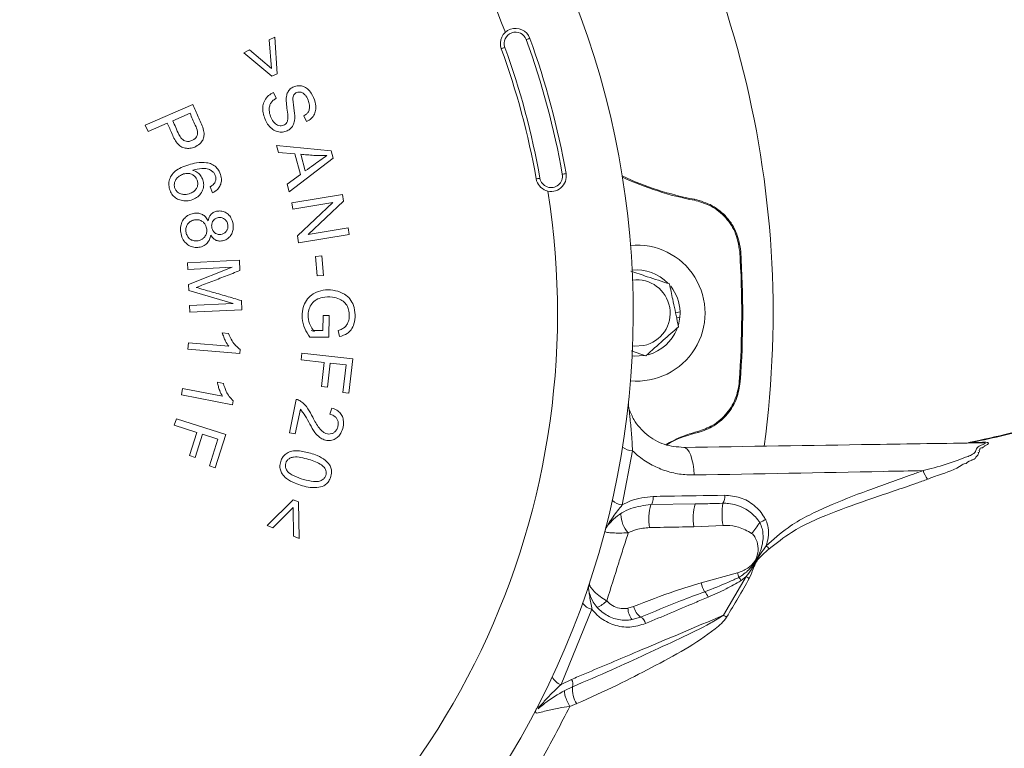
# Model space of a CAD drawing. Header units: millimetres. Extents: x -4829 to 407013, y -34854 to 354532.
# Tile 51 of 75: x 25025 to 25155, y -21383 to -21287. Entities that reach past the tile are written whole.
import ezdxf

# ---------------------------------------------------------------- set-up
doc = ezdxf.new("R2010")
doc.units = ezdxf.units.MM
doc.header["$LTSCALE"] = 15

# ---------------------------------------------------------------- blocks, each defined once
blk = doc.blocks.new('A$Cf38c0126')
at = {"linetype": 'Continuous', "lineweight": 5}
for p, q in [((18604.81, -14993.95), (18604.07, -14994.33)), ((18604.07, -14994.33), (18604.36, -14998.12)), ((18605.14, -14998.79), (18604.81, -14993.95)), ((18601.47, -14995.64), (18600.73, -14996.02)), ((18604.36, -14998.12), (18601.47, -14995.64)), ((18600.73, -14996.02), (18604.44, -14999.14)), ((18604.44, -14999.14), (18605.14, -14998.79)), ((18605.01, -15002.04), (18604.63, -15001.29)), ((18594.02, -15002.87), (18587.73, -15005.6)), ((18591.38, -15005), (18593.64, -15004.02)), ((18608.63, -15004.35), (18609, -15005.12)), ((18587.73, -15005.6), (18588.09, -15006.43)), ((18588.09, -15006.43), (18590.64, -15005.32)), ((18605.04, -15008.29), (18605.29, -15009.2)), ((18612.24, -15008.98), (18605.04, -15008.29)), ((18605.29, -15009.2), (18607.45, -15009.35)), ((18606.72, -15014.37), (18612.5, -15009.93)), ((18607.45, -15009.35), (18608.21, -15012.1)), ((18608.84, -15011.63), (18608.23, -15009.42)), ((18612.5, -15009.93), (18612.24, -15008.98)), ((18608.21, -15012.1), (18606.44, -15013.39)), ((18596.3, -15013.72), (18596.6, -15014.5)), ((18606.44, -15013.39), (18606.72, -15014.37)), ((18613.74, -15014.72), (18607.07, -15015.83)), ((18613.89, -15015.62), (18613.74, -15014.72)), ((18607.07, -15015.83), (18607.21, -15016.67)), ((18607.21, -15016.67), (18612.45, -15015.8)), ((18612.45, -15015.8), (18607.79, -15020.2)), ((18609.23, -15020.02), (18613.89, -15015.62)), ((18614.47, -15019.15), (18609.23, -15020.02)), ((18614.61, -15020), (18614.47, -15019.15)), ((18607.79, -15020.2), (18607.94, -15021.11)), ((18607.94, -15021.11), (18614.61, -15020)), ((18611.03, -15022.84), (18610.19, -15022.91)), ((18610.19, -15022.91), (18610.39, -15025.47)), ((18611.23, -15025.41), (18611.03, -15022.84)), ((18600.15, -15023.42), (18593.3, -15023.75)), ((18593.3, -15023.75), (18593.34, -15024.62)), ((18593.34, -15024.62), (18599.18, -15024.34)), ((18599.18, -15024.34), (18593.44, -15026.6)), ((18600.21, -15024.77), (18600.15, -15023.42)), ((18610.39, -15025.47), (18611.23, -15025.41)), ((18593.44, -15026.6), (18593.48, -15027.39)), ((18593.48, -15027.39), (18599.31, -15029.13)), ((18599.31, -15029.13), (18593.58, -15029.41)), ((18593.58, -15029.41), (18593.62, -15030.28)), ((18600.46, -15029.95), (18600.41, -15028.74)), ((18593.62, -15030.28), (18600.46, -15029.95)), ((18611.18, -15030.71), (18611.16, -15032.69)), ((18611.97, -15030.72), (18611.18, -15030.71)), ((18611.95, -15033.59), (18611.97, -15030.72)), ((18658.27, -15030.22), (18657.67, -15030.34)), ((18658.24, -15030.94), (18657.81, -15031.03)), ((18658.04, -15031.97), (18658.24, -15030.94)), ((18598.7, -15033.07), (18597.89, -15033.01)), ((18609.63, -15032.69), (18610.05, -15032.81)), ((18611.16, -15032.69), (18609.9, -15032.68)), ((18613.16, -15032.68), (18613.37, -15033.5)), ((18593.42, -15034.32), (18593.35, -15035.16)), ((18598.76, -15034.77), (18593.42, -15034.32)), ((18609.44, -15033.57), (18611.95, -15033.59)), ((18593.35, -15035.16), (18600.2, -15035.74)), ((18600.2, -15035.74), (18600.24, -15035.2)), ((18608.38, -15035.68), (18608.28, -15036.56)), ((18615.09, -15036.45), (18608.38, -15035.68)), ((18651.82, -15035.39), (18653.76, -15036.03)), ((18608.28, -15036.56), (18611.34, -15036.91)), ((18611.34, -15036.91), (18610.98, -15040.07)), ((18611.76, -15040.16), (18612.12, -15037)), ((18612.12, -15037), (18614.21, -15037.24)), ((18614.21, -15037.24), (18613.79, -15040.89)), ((18614.58, -15040.98), (18615.09, -15036.45)), ((18598.03, -15039.67), (18597.24, -15039.52)), ((18666.08, -15039.45), (18666.21, -15039.45)), ((18592.65, -15040.34), (18592.49, -15041.16)), ((18592.49, -15041.16), (18599.23, -15042.49)), ((18597.9, -15041.37), (18592.65, -15040.34)), ((18610.98, -15040.07), (18611.76, -15040.16)), ((18613.79, -15040.89), (18614.58, -15040.98)), ((18599.23, -15042.49), (18599.34, -15041.96)), ((18607.65, -15041.78), (18606.74, -15046.18)), ((18607.51, -15046.34), (18608.19, -15043.08)), ((18612.34, -15042.92), (18612.08, -15043.74)), ((18591.83, -15044.33), (18591.56, -15045.19)), ((18591.56, -15045.19), (18594.53, -15046.14)), ((18598.36, -15046.42), (18591.83, -15044.33)), ((18594.53, -15046.14), (18593.55, -15049.21)), ((18594.31, -15049.45), (18595.3, -15046.39)), ((18595.3, -15046.39), (18597.32, -15047.04)), ((18596.95, -15050.82), (18598.36, -15046.42)), ((18606.74, -15046.18), (18607.51, -15046.34)), ((18660.61, -15046.04), (18660.23, -15046.13)), ((18660.27, -15046.26), (18660.23, -15046.13)), ((18660.27, -15046.26), (18660.64, -15046.16)), ((18597.32, -15047.04), (18596.19, -15050.57)), ((18696.8, -15047.47), (18698.16, -15047.44)), ((18651.99, -15048.56), (18650.64, -15055.71)), ((18593.55, -15049.21), (18594.31, -15049.45)), ((18596.19, -15050.57), (18596.95, -15050.82)), ((18607.24, -15055.02), (18603.8, -15058.44)), ((18607.96, -15055.31), (18607.24, -15055.02)), ((18608.04, -15060.15), (18607.96, -15055.31)), ((18660.25, -15055.58), (18654.4, -15055.67)), ((18604.57, -15058.75), (18607.24, -15056.04)), ((18607.24, -15056.04), (18607.28, -15059.84)), ((18603.8, -15058.44), (18604.57, -15058.75)), ((18663.95, -15058.42), (18660.09, -15058.59)), ((18607.28, -15059.84), (18608.04, -15060.15)), ((18661.04, -15065.99), (18665.83, -15064.67)), ((18664, -15070.27), (18666.99, -15065.18)), ((18666.99, -15065.18), (18666.31, -15065.7)), ((18646.65, -15069.49), (18642.57, -15079.41)), ((18651.38, -15069.35), (18652.14, -15069.14)), ((18653.06, -15070.53), (18651.95, -15070.85)), ((18642.57, -15079.41), (18643.97, -15078.74)), ((18643.08, -15080.19), (18644.06, -15079.73)), ((18644.63, -15081.94), (18643.73, -15082.34))]:
    blk.add_line(p, q, dxfattribs=at)
at = {"linetype": 'Continuous', "lineweight": 5, "flags": 128}
for points in [[(18638.44, -14994.13), (18638.44, -14994.13), (18638.41, -14994.14), (18638.37, -14994.16), (18638.31, -14994.18), (18638.24, -14994.2), (18638.15, -14994.23), (18638.07, -14994.27), (18637.98, -14994.3)], [(18634.69, -14995.49), (18634.7, -14995.49), (18634.73, -14995.48), (18634.77, -14995.47), (18634.83, -14995.44), (18634.9, -14995.42), (18634.98, -14995.39), (18635.07, -14995.36), (18635.16, -14995.32)], [(18639.79, -15012.59), (18639.69, -15012.61), (18639.6, -15012.62), (18639.51, -15012.64), (18639.44, -15012.65), (18639.38, -15012.66), (18639.33, -15012.67), (18639.3, -15012.67), (18639.3, -15012.68)], [(18653.48, -15034.68), (18652.23, -15034.76), (18652, -15034.73)], [(18651.94, -15036.04), (18652.21, -15036.07), (18653.54, -15036)], [(18660.61, -15046.04), (18660.62, -15046.07), (18660.62, -15046.09), (18660.63, -15046.12), (18660.63, -15046.13), (18660.64, -15046.15), (18660.64, -15046.16), (18660.64, -15046.16), (18660.64, -15046.16)], [(18698.95, -15047.62), (18698.95, -15047.62), (18698.83, -15047.73), (18698.46, -15047.93), (18698.46, -15047.93)], [(18658.75, -15048.12), (18658.99, -15048.19), (18659.24, -15048.39), (18659.46, -15048.72), (18659.67, -15049.16), (18659.84, -15049.71), (18659.98, -15050.34), (18660.08, -15051.03), (18660.13, -15051.76)], [(18654.72, -15054.59), (18654.72, -15054.8), (18654.71, -15055), (18654.68, -15055.18), (18654.64, -15055.35), (18654.59, -15055.49), (18654.53, -15055.59), (18654.47, -15055.65), (18654.4, -15055.67)]]:
    blk.add_lwpolyline(points, dxfattribs=at)
at = {"linetype": 'Continuous', "lineweight": 5}
for centre, radius, start, end in [((18538.8, -15030.39), 131.74, 352.331, 37.0304), ((18538.8, -15030.39), 113.28, 304.0998, 31.3931), ((18538.8, -15030.39), 103.3, 21.0211, 33.0808), ((18636.57, -14994.81), 2, 19.9965, 199.9965), ((18636.57, -14994.81), 1.5, 19.9965, 199.9965), ((18538.8, -15030.39), 105.54, 9.9965, 19.9965), ((18538.8, -15030.39), 106.04, 9.9965, 19.9965), ((18538.8, -15030.39), 102.04, 9.9965, 19.9965), ((18538.8, -15030.39), 102.54, 9.9965, 19.9965), ((18641.26, -15012.33), 2, 189.9965, 9.9965), ((18641.26, -15012.33), 1.5, 189.9965, 9.9965), ((18594.44, -14736.63), 279.64, 279.9443, 280.0465), ((18667.56, -14976.12), 39.94, 244.9149, 259.3648), ((18667.56, -14976.12), 40.07, 245.0448, 259.3648), ((18538.8, -15030.39), 103.3, 297.7749, 8.9719), ((18701.71, -15023.24), 42.26, 169.271, 169.452), ((18652.58, -15030.39), 8.98, 264.554, 95.446), ((18538.8, -15030.39), 127.6, 355.9303, 3.6534), ((18664.08, -14988.63), 33.69, 273.5129, 273.74), ((18538.8, -15030.39), 127.73, 355.9303, 3.6534), ((18652.58, -15030.39), 5.69, 44.1865, 96.461), ((18652.58, -15030.39), 4.38, 281.8388, 97.6399), ((18652.58, -15030.39), 5.69, 1.7347, 38.3768), ((18652.58, -15030.39), 5.69, 354.4117, 1.7347), ((18652.58, -15030.39), 5.69, 285.1823, 338.5484), ((18653.45, -15042.44), 2, 173.9999, 199.1822), ((18697.86, -15046.92), 0.592, 271.4078, 299.9536), ((18652.1, -15046.23), 2.34, 232.7329, 267.266), ((18694.86, -15049.58), 4.81, 199.3627, 214.6826), ((18650.85, -15053.58), 2.15, 225.6631, 264.2571), ((18667.23, -15057.45), 7.23, 165.0106, 189.0543), ((18671.89, -15056.9), 8.09, 169.9813, 190.8887), ((18662.62, -15054.66), 1.55, 327.5878, 8.1343), ((18661.27, -15057.55), 7.12, 164.704, 189.272), ((18654.16, -15056.9), 3.7, 181.0861, 222.5588), ((18660.52, -15052.99), 9.67, 317.946, 328.6071), ((18663.14, -15046.17), 13.13, 295.4407, 299.1826), ((18650.31, -15059.64), 2, 140.1193, 165.3016), ((18674.41, -15056.4), 6.71, 224.515, 229.4172), ((18675.39, -15062.06), 9.91, 195.2997, 198.9672), ((18663.82, -15067.15), 2.89, 30.222, 40.458), ((18671.22, -15058.33), 8.05, 238.3724, 241.7271), ((18648.2, -15066.74), 2, 161.6184, 195.5849), ((18667.53, -15064.08), 6.77, 196.4047, 207.2031), ((18659.94, -15068.64), 2.16, 20.5435, 43.0538), ((18646.16, -15066.06), 3.37, 290.1834, 316.5076), ((18647.05, -15067.59), 1.95, 213.0513, 258.0505), ((18653.98, -15069.22), 2.6, 182.9695, 218.8624), ((18654.92, -15068.29), 2.91, 196.9061, 230.2026), ((18652.51, -15071.65), 1.25, 13.2334, 64.0641), ((18668.34, -15063.66), 7.91, 236.6906, 240.1208), ((18643.11, -15077.62), 1.88, 204.6109, 253.2349), ((18642.98, -15079.34), 1.15, 340.2117, 31.1577), ((18647.78, -15079.97), 3.72, 176.2987, 212.1364)]:
    blk.add_arc(centre, radius, start, end, dxfattribs=at)
for points, knots in [([(18847.27, -14937.34), (18846.14, -14939.55), (18843.75, -14944.19), (18839.85, -14950.84), (18835.75, -14957.11), (18831.8, -14962.61), (18828.37, -14967.04), (18825.57, -14970.49), (18823.42, -14973.03), (18821.62, -14975.1), (18819.92, -14977.01), (18817.68, -14979.46), (18814.57, -14982.76), (18810.62, -14986.74), (18806.35, -14990.82), (18802, -14994.74), (18797.63, -14998.49), (18793.22, -15002.07), (18788.78, -15005.51), (18781.88, -15010.61), (18772.28, -15017.13), (18759.58, -15024.65), (18748.15, -15030.41), (18738.18, -15034.76), (18730.14, -15037.89), (18723.79, -15040.08), (18719.18, -15041.55), (18715.9, -15042.55), (18711.97, -15043.68), (18707.19, -15044.96), (18701.88, -15046.27), (18698.15, -15047.09), (18696.32, -15047.49)], [0, 0, 0, 0, 0.037971, 0.079748, 0.11802, 0.152767, 0.183646, 0.204147, 0.221229, 0.234926, 0.246528, 0.260777, 0.286257, 0.316966, 0.34799, 0.378537, 0.408644, 0.438342, 0.467714, 0.496792, 0.572887, 0.649181, 0.72708, 0.772255, 0.818426, 0.861352, 0.876938, 0.893629, 0.914811, 0.940535, 0.970776, 1, 1, 1, 1]), ([(18847.87, -14937.25), (18845.8, -14941.07), (18841.67, -14948.68), (18834.51, -14959.45), (18826.7, -14969.55), (18818.44, -14978.97), (18808.96, -14988.66), (18798.1, -14998.38), (18785.72, -15008), (18772.97, -15016.77), (18759.88, -15024.58), (18746.54, -15031.35), (18732.98, -15037.06), (18719.26, -15041.78), (18707.17, -15045.14), (18699.65, -15046.83), (18696.8, -15047.47)], [0, 0, 0, 0, 0.066245, 0.132156, 0.197542, 0.261997, 0.325183, 0.408525, 0.490546, 0.571347, 0.650723, 0.728523, 0.804837, 0.880045, 0.954489, 1, 1, 1, 1]), ([(18609, -15005.12), (18609.22, -15005), (18609.66, -15004.76), (18610.08, -15004.16), (18610.26, -15003.4), (18610.15, -15002.44), (18609.77, -15001.5), (18609.2, -15000.81), (18608.63, -15000.46), (18608.04, -15000.35), (18607.46, -15000.43), (18606.93, -15000.69), (18606.56, -15001.11), (18606.33, -15001.71), (18606.31, -15002.46), (18606.42, -15003.39), (18606.54, -15004.18), (18606.54, -15004.83), (18606.44, -15005.21), (18606.22, -15005.47), (18605.96, -15005.62), (18605.66, -15005.69), (18605.33, -15005.66), (18604.96, -15005.49), (18604.56, -15005.09), (18604.21, -15004.44), (18604.05, -15003.7), (18604.1, -15003.06), (18604.29, -15002.61), (18604.61, -15002.28), (18604.88, -15002.12), (18605.01, -15002.04)], [0, 0, 0, 0, 0.042258, 0.08309, 0.118818, 0.17064, 0.243049, 0.286128, 0.319229, 0.352426, 0.385204, 0.417171, 0.44914, 0.47729, 0.522548, 0.574313, 0.633847, 0.657907, 0.682235, 0.698279, 0.714328, 0.731146, 0.749446, 0.769377, 0.79875, 0.843404, 0.891718, 0.924169, 0.948966, 0.973741, 1, 1, 1, 1]), ([(18604.63, -15001.29), (18604.41, -15001.4), (18603.94, -15001.65), (18603.45, -15002.28), (18603.19, -15003.08), (18603.28, -15004.18), (18603.67, -15005.25), (18604.35, -15006.05), (18604.99, -15006.43), (18605.66, -15006.55), (18606.31, -15006.43), (18606.86, -15006.12), (18607.26, -15005.62), (18607.5, -15004.78), (18607.38, -15003.6), (18607.19, -15002.56), (18607.21, -15001.85), (18607.32, -15001.59), (18607.49, -15001.39), (18607.72, -15001.26), (18607.99, -15001.2), (18608.31, -15001.24), (18608.65, -15001.41), (18609.02, -15001.82), (18609.28, -15002.4), (18609.43, -15003.02), (18609.39, -15003.53), (18609.21, -15003.91), (18608.93, -15004.18), (18608.73, -15004.29), (18608.63, -15004.35)], [0, 0, 0, 0, 0.042137, 0.087293, 0.130009, 0.181076, 0.270365, 0.316094, 0.354183, 0.39237, 0.428851, 0.462718, 0.496427, 0.532925, 0.607134, 0.692823, 0.710688, 0.724904, 0.73908, 0.753329, 0.769055, 0.785274, 0.806095, 0.830786, 0.876001, 0.913079, 0.936694, 0.96047, 0.981849, 1, 1, 1, 1]), ([(18590.64, -15005.32), (18590.85, -15005.8), (18591.26, -15006.75), (18591.79, -15007.92), (18592.54, -15008.52), (18593.15, -15008.67), (18593.8, -15008.65), (18594.47, -15008.41), (18595.03, -15007.98), (18595.4, -15007.43), (18595.53, -15006.78), (18595.33, -15005.75), (18594.7, -15004.47), (18594.24, -15003.4), (18594.02, -15002.87)], [0, 0, 0, 0, 0.1313648, 0.2637515, 0.3154181, 0.3672734, 0.4188881, 0.4764216, 0.5439572, 0.5925432, 0.6415213, 0.7063911, 0.852986, 1, 1, 1, 1]), ([(18593.64, -15004.02), (18593.86, -15004.54), (18594.19, -15005.34), (18594.64, -15006.24), (18594.64, -15006.78), (18594.5, -15007.11), (18594.27, -15007.4), (18593.93, -15007.61), (18593.54, -15007.74), (18593.13, -15007.74), (18592.8, -15007.62), (18592.45, -15007.3), (18591.95, -15006.43), (18591.62, -15005.61), (18591.38, -15005)], [0, 0, 0, 0, 0.210462, 0.31592, 0.359424, 0.40301, 0.444822, 0.492473, 0.548425, 0.592545, 0.636822, 0.6771, 0.76097, 1, 1, 1, 1]), ([(18608.23, -15009.42), (18608.52, -15009.45), (18609.1, -15009.5), (18610.25, -15009.61), (18611.12, -15009.61), (18611.69, -15009.61)], [0, 0, 0, 0, 0.251758, 0.503519, 1, 1, 1, 1]), ([(18611.69, -15009.61), (18611.4, -15009.81), (18610.81, -15010.21), (18609.86, -15010.89), (18609.21, -15011.36), (18608.84, -15011.63)], [0, 0, 0, 0, 0.305516, 0.610949, 1, 1, 1, 1]), ([(18596.6, -15014.5), (18596.81, -15014.39), (18597.2, -15014.18), (18597.59, -15013.67), (18597.78, -15013.11), (18597.78, -15012.41), (18597.55, -15011.71), (18597.09, -15011.09), (18596.49, -15010.7), (18595.61, -15010.46), (18594.21, -15010.56), (18592.81, -15010.97), (18591.69, -15011.6), (18591.13, -15012.21), (18590.84, -15012.93), (18590.83, -15013.68), (18591.03, -15014.38), (18591.41, -15014.97), (18591.97, -15015.37), (18592.64, -15015.58), (18593.4, -15015.59), (18594.16, -15015.37), (18594.82, -15014.95), (18595.26, -15014.34), (18595.47, -15013.66), (18595.41, -15012.97), (18595.15, -15012.35), (18594.7, -15011.84), (18594.27, -15011.62), (18594.03, -15011.55), (18594, -15011.54)], [0, 0, 0, 0, 0.033626, 0.060938, 0.088256, 0.115964, 0.157313, 0.190143, 0.223027, 0.256033, 0.316607, 0.417333, 0.459795, 0.495486, 0.531228, 0.565959, 0.599687, 0.631461, 0.663317, 0.693622, 0.729328, 0.768785, 0.803311, 0.837973, 0.87118, 0.902169, 0.932736, 0.96502, 0.995583, 1, 1, 1, 1]), ([(18594, -15011.54), (18594.39, -15011.43), (18595.02, -15011.26), (18595.87, -15011.32), (18596.41, -15011.53), (18596.78, -15011.83), (18596.98, -15012.2), (18597.07, -15012.62), (18597, -15013.03), (18596.77, -15013.41), (18596.5, -15013.6), (18596.32, -15013.7), (18596.3, -15013.72)], [0, 0, 0, 0, 0.235908, 0.375907, 0.487498, 0.567862, 0.648515, 0.727978, 0.811227, 0.881755, 0.982281, 1, 1, 1, 1]), ([(18592.78, -15012.03), (18592.98, -15011.99), (18593.32, -15011.92), (18593.82, -15012.03), (18594.22, -15012.27), (18594.51, -15012.64), (18594.66, -15013.08), (18594.66, -15013.54), (18594.49, -15013.97), (18594.18, -15014.34), (18593.64, -15014.63), (18593.02, -15014.77), (18592.41, -15014.69), (18591.98, -15014.46), (18591.7, -15014.1), (18591.55, -15013.69), (18591.55, -15013.27), (18591.69, -15012.85), (18592, -15012.44), (18592.39, -15012.17), (18592.69, -15012.07), (18592.78, -15012.03)], [0, 0, 0, 0, 0.06296, 0.112814, 0.162629, 0.213875, 0.259952, 0.314049, 0.359988, 0.407767, 0.467987, 0.557847, 0.610368, 0.663035, 0.712867, 0.755407, 0.80255, 0.848022, 0.897382, 0.966576, 1, 1, 1, 1]), ([(18660.16, -15015.5), (18660.82, -15015.68), (18662.27, -15016.08), (18664.16, -15017.51), (18665.69, -15019.64), (18665.99, -15021.36), (18666.14, -15022.26)], [0, 0, 0, 0, 0.208416, 0.464363, 0.720086, 1, 1, 1, 1]), ([(18660.19, -15015.37), (18660.98, -15015.6), (18662.57, -15016.06), (18664.5, -15017.68), (18665.88, -15019.79), (18666.14, -15021.43), (18666.28, -15022.25)], [0, 0, 0, 0, 0.249815, 0.499733, 0.749836, 1, 1, 1, 1]), ([(18596.02, -15018.21), (18595.92, -15018.03), (18595.73, -15017.7), (18595.28, -15017.36), (18594.77, -15017.19), (18594.19, -15017.19), (18593.59, -15017.34), (18593.02, -15017.7), (18592.6, -15018.23), (18592.35, -15018.93), (18592.37, -15019.75), (18592.59, -15020.53), (18593.03, -15021.17), (18593.62, -15021.58), (18594.3, -15021.76), (18595, -15021.7), (18595.64, -15021.44), (18596.1, -15020.96), (18596.29, -15020.49), (18596.35, -15020.21), (18596.36, -15020.11)], [0, 0, 0, 0, 0.0536118, 0.0983103, 0.1429585, 0.1900431, 0.2467221, 0.3031137, 0.3594329, 0.4200253, 0.4926872, 0.5678246, 0.6287519, 0.6897282, 0.7508973, 0.8060457, 0.8704404, 0.9256551, 0.9736094, 1, 1, 1, 1]), ([(18596.36, -15020.11), (18596.5, -15020.3), (18596.72, -15020.61), (18597.19, -15020.85), (18597.68, -15020.91), (18598.22, -15020.8), (18598.73, -15020.51), (18599.1, -15020.05), (18599.33, -15019.49), (18599.36, -15018.77), (18599.19, -15018.05), (18598.79, -15017.43), (18598.29, -15017.05), (18597.71, -15016.89), (18597.15, -15016.93), (18596.67, -15017.11), (18596.3, -15017.43), (18596.1, -15017.83), (18596.04, -15018.09), (18596.02, -15018.21)], [0, 0, 0, 0, 0.071, 0.11631, 0.16164, 0.222804, 0.284412, 0.341493, 0.404221, 0.467821, 0.564089, 0.628832, 0.693729, 0.756711, 0.81264, 0.864077, 0.915819, 0.960879, 1, 1, 1, 1]), ([(18597.39, -15017.79), (18597.5, -15017.78), (18597.73, -15017.76), (18598.05, -15017.88), (18598.33, -15018.09), (18598.55, -15018.41), (18598.65, -15018.81), (18598.63, -15019.21), (18598.47, -15019.55), (18598.21, -15019.83), (18597.89, -15019.99), (18597.51, -15020.05), (18597.16, -15019.97), (18596.84, -15019.77), (18596.6, -15019.47), (18596.49, -15019.07), (18596.47, -15018.67), (18596.6, -15018.31), (18596.81, -15018.04), (18597.09, -15017.86), (18597.3, -15017.81), (18597.39, -15017.79)], [0, 0, 0, 0, 0.048585, 0.09728, 0.145465, 0.199345, 0.26438, 0.318628, 0.373108, 0.424023, 0.477933, 0.529105, 0.584704, 0.633081, 0.686682, 0.747646, 0.811307, 0.860137, 0.908912, 0.959378, 1, 1, 1, 1]), ([(18594.23, -15018.09), (18594.39, -15018.07), (18594.71, -15018.04), (18595.16, -15018.21), (18595.53, -15018.5), (18595.78, -15018.92), (18595.87, -15019.41), (18595.82, -15019.91), (18595.6, -15020.32), (18595.27, -15020.64), (18594.84, -15020.83), (18594.39, -15020.89), (18593.94, -15020.81), (18593.56, -15020.59), (18593.26, -15020.23), (18593.08, -15019.75), (18593.06, -15019.22), (18593.22, -15018.73), (18593.56, -15018.36), (18593.92, -15018.16), (18594.16, -15018.11), (18594.23, -15018.09)], [0, 0, 0, 0, 0.054599, 0.109476, 0.160342, 0.211387, 0.275908, 0.327923, 0.380063, 0.431742, 0.483238, 0.536674, 0.586008, 0.635426, 0.684517, 0.744278, 0.806583, 0.862322, 0.916194, 0.975341, 1, 1, 1, 1]), ([(18594.45, -15027), (18595.09, -15026.76), (18596.38, -15026.27), (18598.3, -15025.52), (18599.58, -15025.02), (18600.21, -15024.77)], [0, 0, 0, 0, 0.3364231, 0.6682115, 1, 1, 1, 1]), ([(18656.87, -15026.55), (18655.9, -15026.22), (18654.19, -15025.67), (18652.49, -15025.11), (18651.77, -15024.87)], [0, 0, 0, 0, 0.573986, 1, 1, 1, 1]), ([(18600.41, -15028.74), (18599.75, -15028.55), (18598.43, -15028.16), (18596.44, -15027.58), (18595.11, -15027.19), (18594.45, -15027)], [0, 0, 0, 0, 0.331108, 0.665553, 1, 1, 1, 1]), ([(18658.06, -15032.19), (18658, -15031.94), (18657.76, -15030.76), (18657.35, -15028.82), (18657.01, -15027.22), (18656.87, -15026.55)], [0, 0, 0, 0, 0.1356652, 0.639131, 1, 1, 1, 1]), ([(18613.37, -15033.5), (18613.72, -15033.39), (18614.29, -15033.21), (18614.94, -15032.58), (18615.33, -15031.72), (18615.46, -15030.6), (18615.28, -15029.45), (18614.77, -15028.49), (18613.94, -15027.79), (18612.81, -15027.37), (18611.52, -15027.28), (18610.35, -15027.54), (18609.42, -15028.12), (18608.81, -15028.93), (18608.45, -15029.94), (18608.37, -15031.15), (18608.68, -15032.45), (18609.19, -15033.2), (18609.44, -15033.57)], [0, 0, 0, 0, 0.060374, 0.099895, 0.148611, 0.216676, 0.288187, 0.341946, 0.395902, 0.468292, 0.541943, 0.612108, 0.667599, 0.723191, 0.779957, 0.847048, 0.925498, 1, 1, 1, 1]), ([(18609.9, -15032.68), (18609.76, -15032.47), (18609.41, -15031.94), (18609.14, -15030.95), (18609.27, -15029.94), (18609.66, -15029.12), (18610.28, -15028.57), (18611.23, -15028.24), (18612.31, -15028.22), (18613.3, -15028.47), (18613.99, -15028.91), (18614.41, -15029.47), (18614.65, -15030.24), (18614.67, -15031.04), (18614.45, -15031.75), (18614.12, -15032.22), (18613.68, -15032.51), (18613.34, -15032.62), (18613.16, -15032.68)], [0, 0, 0, 0, 0.058492, 0.144974, 0.228943, 0.288586, 0.348859, 0.41249, 0.516868, 0.591476, 0.645662, 0.700172, 0.74979, 0.828355, 0.880162, 0.918406, 0.956762, 1, 1, 1, 1]), ([(18653.76, -15036.03), (18654.53, -15035.34), (18655.96, -15034.06), (18657.39, -15032.78), (18658.06, -15032.19)], [0, 0, 0, 0, 0.534713, 1, 1, 1, 1]), ([(18597.89, -15033.01), (18597.95, -15033.19), (18598.07, -15033.55), (18598.34, -15034.16), (18598.6, -15034.55), (18598.76, -15034.77)], [0, 0, 0, 0, 0.29172, 0.583058, 1, 1, 1, 1]), ([(18600.24, -15035.2), (18600.04, -15035.03), (18599.63, -15034.71), (18599.1, -15033.99), (18598.85, -15033.41), (18598.7, -15033.07)], [0, 0, 0, 0, 0.296061, 0.583328, 1, 1, 1, 1]), ([(18597.24, -15039.52), (18597.28, -15039.71), (18597.36, -15040.08), (18597.56, -15040.71), (18597.78, -15041.13), (18597.9, -15041.37)], [0, 0, 0, 0, 0.29142, 0.582276, 1, 1, 1, 1]), ([(18599.34, -15041.96), (18599.15, -15041.78), (18598.78, -15041.41), (18598.33, -15040.63), (18598.14, -15040.03), (18598.03, -15039.67)], [0, 0, 0, 0, 0.294902, 0.580927, 1, 1, 1, 1]), ([(18666.08, -15039.45), (18665.98, -15040.11), (18665.75, -15041.6), (18664.54, -15043.65), (18662.74, -15045.27), (18661.28, -15045.79), (18660.61, -15046.04)], [0, 0, 0, 0, 0.221264, 0.493496, 0.764972, 1, 1, 1, 1]), ([(18666.21, -15039.45), (18666.09, -15040.21), (18665.85, -15041.74), (18664.59, -15043.78), (18662.82, -15045.38), (18661.36, -15045.91), (18660.64, -15046.16)], [0, 0, 0, 0, 0.243867, 0.500007, 0.756138, 1, 1, 1, 1]), ([(18612.08, -15043.74), (18612.25, -15043.79), (18612.55, -15043.88), (18612.91, -15044.17), (18613.12, -15044.51), (18613.2, -15044.95), (18613.14, -15045.41), (18612.96, -15045.84), (18612.68, -15046.14), (18612.33, -15046.33), (18611.94, -15046.38), (18611.54, -15046.3), (18611.09, -15046.04), (18610.45, -15045.34), (18609.86, -15044.25), (18609.21, -15042.99), (18608.52, -15042.15), (18607.92, -15041.84), (18607.7, -15041.79), (18607.65, -15041.78)], [0, 0, 0, 0, 0.051943, 0.090303, 0.128773, 0.165872, 0.218262, 0.261843, 0.298533, 0.335128, 0.374527, 0.409789, 0.450851, 0.523214, 0.681697, 0.80769, 0.93535, 0.986342, 1, 1, 1, 1]), ([(18608.19, -15043.08), (18608.41, -15043.37), (18609.14, -15044.33), (18609.72, -15045.74), (18610.64, -15046.79), (18611.33, -15047.15), (18612.01, -15047.25), (18612.65, -15047.1), (18613.18, -15046.75), (18613.61, -15046.19), (18613.86, -15045.4), (18613.91, -15044.59), (18613.69, -15043.88), (18613.27, -15043.36), (18612.78, -15043.07), (18612.45, -15042.96), (18612.34, -15042.92)], [0, 0, 0, 0, 0.091016, 0.303699, 0.381454, 0.439141, 0.496899, 0.552686, 0.601443, 0.655387, 0.728581, 0.806552, 0.858699, 0.911005, 0.971936, 1, 1, 1, 1]), ([(18651.56, -15043.1), (18651.56, -15043.1), (18651.56, -15043.1), (18651.57, -15043.23), (18651.6, -15043.55), (18651.69, -15044.47), (18651.88, -15046.18), (18651.95, -15047.76), (18651.99, -15048.56)], [0, 0, 0, 0, 0.0292218, 0.0962319, 0.132932, 0.2795824, 0.632884, 1, 1, 1, 1]), ([(18651.56, -15043.1), (18651.75, -15043.56), (18652.29, -15044.84), (18653.84, -15046.57), (18656.17, -15047.91), (18657.88, -15048.05), (18658.75, -15048.12)], [0, 0, 0, 0, 0.150478, 0.418987, 0.706672, 1, 1, 1, 1]), ([(18660.23, -15046.13), (18659.59, -15046.32), (18658.26, -15046.72), (18657.05, -15047.4), (18656.42, -15047.75)], [0, 0, 0, 0, 0.481704, 1, 1, 1, 1]), ([(18660.27, -15046.26), (18658.96, -15046.61), (18657.65, -15046.96), (18656.6, -15047.77), (18656.59, -15047.77)], [0, 0, 0, 0, 0.991718, 1, 1, 1, 1]), ([(18658.75, -15048.12), (18667.08, -15047.99), (18680.1, -15047.79), (18693.17, -15047.59), (18697.88, -15047.51)], [0, 0, 0, 0, 0.640134, 1, 1, 1, 1]), ([(18690.32, -15051.18), (18690.8, -15051.06), (18692.38, -15050.66), (18694.38, -15050.02), (18696.04, -15049.39), (18696.8, -15049.08), (18697.26, -15048.74), (18697.29, -15048.19), (18697.82, -15047.9), (18698.28, -15047.73), (18698.5, -15047.64), (18698.53, -15047.59), (18698.52, -15047.57), (18698.47, -15047.55), (18698.35, -15047.52), (18698.15, -15047.51), (18697.96, -15047.51), (18697.88, -15047.51)], [0, 0, 0, 0, 0.129049, 0.420492, 0.549807, 0.613383, 0.653112, 0.721338, 0.811082, 0.87723, 0.906205, 0.921298, 0.928108, 0.943802, 0.949304, 0.978593, 1, 1, 1, 1]), ([(18696.34, -15047.5), (18696.34, -15047.5), (18696.33, -15047.5), (18696.32, -15047.5), (18696.36, -15047.5), (18696.41, -15047.5), (18696.55, -15047.49), (18696.68, -15047.47), (18696.8, -15047.47), (18696.8, -15047.47)], [0, 0, 0, 0, 0.0086496, 0.1764002, 0.2716096, 0.4581689, 0.5441652, 0.9999258, 1, 1, 1, 1]), ([(18698.16, -15047.44), (18698.25, -15047.43), (18698.48, -15047.43), (18698.77, -15047.47), (18698.95, -15047.51), (18698.95, -15047.62), (18698.95, -15047.62), (18698.95, -15047.62)], [0, 0, 0, 0, 0.199723, 0.502558, 0.747088, 0.999928, 1, 1, 1, 1]), ([(18609.53, -15048.89), (18608.98, -15048.74), (18608.17, -15048.53), (18607.1, -15048.58), (18606.42, -15048.83), (18605.92, -15049.27), (18605.62, -15049.85), (18605.47, -15050.46), (18605.51, -15051.09), (18605.8, -15051.7), (18606.44, -15052.36), (18607.7, -15052.98), (18609.08, -15053.41), (18610.38, -15053.45), (18611.2, -15053.27), (18611.77, -15052.84), (18612.14, -15052.26), (18612.32, -15051.61), (18612.29, -15050.94), (18612.02, -15050.34), (18611.41, -15049.69), (18610.52, -15049.21), (18609.83, -15048.98), (18609.53, -15048.89)], [0, 0, 0, 0, 0.092706, 0.135513, 0.171795, 0.208333, 0.239903, 0.277489, 0.309228, 0.34104, 0.384671, 0.455782, 0.567497, 0.616945, 0.666757, 0.699089, 0.731357, 0.775849, 0.807082, 0.838386, 0.881349, 0.949048, 1, 1, 1, 1]), ([(18660.13, -15051.76), (18659.48, -15051.74), (18658.15, -15051.7), (18656.21, -15051.21), (18654.34, -15050.38), (18652.95, -15049.45), (18652.22, -15048.77), (18651.99, -15048.56)], [0, 0, 0, 0, 0.222019, 0.450296, 0.672131, 0.90101, 1, 1, 1, 1]), ([(18697.65, -15048.81), (18697.65, -15048.81), (18697.59, -15048.81), (18697.67, -15049.1), (18697.46, -15049.18), (18697.26, -15049.48), (18697.24, -15049.48), (18697.24, -15049.48)], [0, 0, 0, 0, 0.000013, 0.146949, 0.745819, 0.99989, 1, 1, 1, 1]), ([(18697.74, -15048.48), (18697.74, -15048.48), (18697.71, -15048.48), (18697.82, -15048.81), (18697.65, -15048.81), (18697.65, -15048.81)], [0, 0, 0, 0, 0.000233, 0.999971, 1, 1, 1, 1]), ([(18698.01, -15048.18), (18698.01, -15048.18), (18697.88, -15048.18), (18697.79, -15048.29), (18697.81, -15048.48), (18697.74, -15048.48), (18697.74, -15048.48)], [0, 0, 0, 0, 0.000048, 0.631862, 0.999976, 1, 1, 1, 1]), ([(18698.46, -15047.93), (18698.46, -15047.93), (18698.42, -15047.93), (18698.32, -15048.04), (18698.22, -15048.18), (18698.01, -15048.18), (18698.01, -15048.18)], [0, 0, 0, 0, 0.000041, 0.166993, 0.999939, 1, 1, 1, 1]), ([(18609.29, -15049.71), (18609.88, -15049.89), (18610.63, -15050.13), (18611.35, -15050.73), (18611.56, -15051.11), (18611.61, -15051.5), (18611.54, -15051.86), (18611.36, -15052.19), (18611.03, -15052.46), (18610.54, -15052.65), (18609.25, -15052.58), (18607.96, -15052.18), (18606.81, -15051.61), (18606.41, -15051.21), (18606.22, -15050.8), (18606.2, -15050.39), (18606.29, -15050.03), (18606.53, -15049.71), (18606.88, -15049.49), (18607.47, -15049.32), (18608.3, -15049.43), (18608.95, -15049.61), (18609.29, -15049.71)], [0, 0, 0, 0, 0.1355788, 0.1690691, 0.2028782, 0.228166, 0.2533917, 0.2821761, 0.3087313, 0.3451991, 0.3941264, 0.5877976, 0.6384442, 0.6739679, 0.7095479, 0.7359694, 0.762324, 0.7901519, 0.8205133, 0.8518482, 0.9227042, 1, 1, 1, 1]), ([(18695.73, -15050.31), (18695.73, -15050.31), (18695.63, -15050.31), (18694.67, -15051.09), (18692.94, -15051.52), (18691.38, -15052.13), (18690.9, -15052.32)], [0, 0, 0, 0, 0.0000105, 0.0504442, 0.7090598, 1, 1, 1, 1]), ([(18696.67, -15049.85), (18696.67, -15049.85), (18696.28, -15049.85), (18696.12, -15050.31), (18695.73, -15050.31), (18695.73, -15050.31)], [0, 0, 0, 0, 0.000038, 0.999962, 1, 1, 1, 1]), ([(18697.24, -15049.48), (18697.24, -15049.48), (18697.19, -15049.68), (18696.89, -15049.65), (18696.73, -15049.85), (18696.67, -15049.85), (18696.67, -15049.85)], [0, 0, 0, 0, 0.0001472, 0.7578717, 0.9999465, 1, 1, 1, 1]), ([(18690.32, -15051.18), (18688.59, -15051.22), (18678.51, -15051.43), (18668.46, -15051.61), (18660.13, -15051.76)], [0, 0, 0, 0, 0.171701, 1, 1, 1, 1]), ([(18669.62, -15061.1), (18670.56, -15060.27), (18672.96, -15058.14), (18677.63, -15055.89), (18683.14, -15053.72), (18687.41, -15052.23), (18689.84, -15051.35), (18690.32, -15051.18)], [0, 0, 0, 0, 0.160577, 0.412395, 0.665012, 0.933007, 1, 1, 1, 1]), ([(18690.9, -15052.32), (18690.42, -15052.5), (18688, -15053.37), (18683.71, -15054.79), (18678.14, -15056.78), (18673.46, -15058.79), (18670.99, -15060.75), (18670.04, -15061.5)], [0, 0, 0, 0, 0.068133, 0.339302, 0.591649, 0.843302, 1, 1, 1, 1]), ([(18650.64, -15055.71), (18651, -15055.52), (18652.27, -15054.86), (18653.7, -15054.7), (18654.72, -15054.59)], [0, 0, 0, 0, 0.290304, 1, 1, 1, 1]), ([(18654.72, -15054.59), (18655.34, -15054.58), (18658.49, -15054.53), (18661.64, -15054.48), (18664.15, -15054.44)], [0, 0, 0, 0, 0.199406, 1, 1, 1, 1]), ([(18660.25, -15055.58), (18660.89, -15055.57), (18662.12, -15055.55), (18663.34, -15055.51), (18663.93, -15055.49)], [0, 0, 0, 0, 0.522718, 1, 1, 1, 1]), ([(18663.93, -15055.49), (18664.17, -15055.49), (18665.14, -15055.51), (18666.69, -15056.01), (18668.04, -15057.03), (18668.6, -15057.78), (18668.78, -15058.03)], [0, 0, 0, 0, 0.13145, 0.520591, 0.840411, 1, 1, 1, 1]), ([(18664.15, -15054.44), (18664.85, -15054.5), (18666.23, -15054.61), (18668.08, -15055.68), (18669.11, -15056.84), (18669.49, -15057.54), (18669.54, -15057.63)], [0, 0, 0, 0, 0.3219107, 0.6442262, 0.9515005, 1, 1, 1, 1]), ([(18650.64, -15055.71), (18650.23, -15056.22), (18649.69, -15056.89), (18649.14, -15057.7), (18648.94, -15058.04), (18648.83, -15058.22), (18648.77, -15058.33), (18648.75, -15058.36), (18648.74, -15058.38), (18648.74, -15058.39), (18648.75, -15058.38), (18648.77, -15058.37), (18648.77, -15058.36)], [0, 0, 0, 0, 0.5713038, 0.7449949, 0.8332382, 0.9068215, 0.9301953, 0.9442044, 0.9554651, 0.9667785, 0.981413, 1, 1, 1, 1]), ([(18654.4, -15055.67), (18653.51, -15055.78), (18651.73, -15056), (18649.86, -15057.17), (18649.01, -15058.1), (18648.77, -15058.36)], [0, 0, 0, 0, 0.419024, 0.837599, 1, 1, 1, 1]), ([(18668.78, -15058.03), (18668.9, -15058.3), (18669.2, -15058.98), (18669.25, -15060.05), (18669.1, -15061.1), (18668.86, -15061.83), (18668.64, -15062.32), (18668.51, -15062.59), (18668.29, -15063), (18667.92, -15063.59), (18667.2, -15064.51), (18666.48, -15064.98), (18666.01, -15065.28)], [0, 0, 0, 0, 0.100535, 0.255736, 0.365535, 0.475206, 0.529917, 0.557259, 0.584595, 0.694097, 0.80371, 1, 1, 1, 1]), ([(18669.54, -15057.63), (18669.56, -15057.67), (18669.73, -15058.01), (18669.95, -15058.81), (18669.95, -15059.98), (18669.73, -15060.75), (18669.62, -15061.1)], [0, 0, 0, 0, 0.033825, 0.319302, 0.68492, 1, 1, 1, 1]), ([(18651.44, -15059.4), (18651.06, -15059.41), (18650.49, -15059.43), (18649.67, -15059.42), (18649.09, -15059.4), (18648.62, -15059.35), (18648.38, -15059.28), (18648.38, -15059.18), (18648.37, -15059.13)], [0, 0, 0, 0, 0.2292426, 0.3394469, 0.5721307, 0.7002644, 0.8772917, 1, 1, 1, 1]), ([(18651.44, -15059.4), (18651.23, -15060.03), (18650.82, -15061.31), (18649.86, -15064.34), (18649.13, -15066.71), (18648.61, -15068.38)], [0, 0, 0, 0, 0.223783, 0.45124, 1, 1, 1, 1]), ([(18654.24, -15058.7), (18653.65, -15058.75), (18652.66, -15058.84), (18651.79, -15059.24), (18651.44, -15059.4)], [0, 0, 0, 0, 0.596281, 1, 1, 1, 1]), ([(18660.09, -15058.59), (18658.77, -15058.62), (18656.82, -15058.65), (18654.87, -15058.69), (18654.24, -15058.7)], [0, 0, 0, 0, 0.6773695, 1, 1, 1, 1]), ([(18667.71, -15059.47), (18667.14, -15059.16), (18666.14, -15058.6), (18664.79, -15058.4), (18664.12, -15058.42), (18663.95, -15058.42)], [0, 0, 0, 0, 0.486026, 0.871141, 1, 1, 1, 1]), ([(18665.83, -15064.67), (18666.3, -15064.51), (18666.96, -15064.28), (18667.6, -15063.76), (18667.88, -15063.45), (18668.21, -15063.02), (18668.54, -15062.27), (18668.61, -15061.15), (18668.32, -15060.2), (18667.95, -15059.67), (18667.75, -15059.51), (18667.71, -15059.47)], [0, 0, 0, 0, 0.216008, 0.298243, 0.357957, 0.399734, 0.538018, 0.714217, 0.889258, 0.972769, 1, 1, 1, 1]), ([(18666.99, -15065.18), (18667.23, -15064.86), (18667.69, -15064.25), (18668.43, -15062.81), (18669.13, -15061.8), (18669.62, -15061.1)], [0, 0, 0, 0, 0.247749, 0.473323, 1, 1, 1, 1]), ([(18670.04, -15061.5), (18669.75, -15061.76), (18669.44, -15062.05), (18668.91, -15062.52), (18668.61, -15062.8), (18668.19, -15063.4), (18667.9, -15064.26), (18667.58, -15065), (18667.4, -15065.42)], [0, 0, 0, 0, 0.248021, 0.260717, 0.444407, 0.498471, 0.716718, 1, 1, 1, 1]), ([(18666.01, -15065.28), (18665.57, -15065.49), (18664.09, -15066.18), (18662.57, -15066.76), (18661.52, -15067.17)], [0, 0, 0, 0, 0.3036588, 1, 1, 1, 1]), ([(18666.31, -15065.7), (18665.66, -15066.08), (18664.25, -15066.89), (18662.76, -15067.54), (18661.96, -15067.89)], [0, 0, 0, 0, 0.465745, 1, 1, 1, 1]), ([(18667.4, -15065.42), (18666.91, -15066.28), (18665.94, -15067.99), (18664.91, -15069.68), (18664.4, -15070.52)], [0, 0, 0, 0, 0.499764, 1, 1, 1, 1]), ([(18646.27, -15067.28), (18646.27, -15067.28), (18646.27, -15067.28), (18646.28, -15067.33), (18646.3, -15067.49), (18646.41, -15068.21), (18646.55, -15068.93), (18646.65, -15069.49)], [0, 0, 0, 0, 0.020873, 0.048087, 0.100181, 0.290945, 1, 1, 1, 1]), ([(18646.27, -15067.28), (18646.43, -15067.71), (18646.8, -15068.7), (18647.94, -15069.94), (18649.51, -15070.79), (18650.93, -15070.99), (18651.73, -15070.88), (18651.95, -15070.85)], [0, 0, 0, 0, 0.180264, 0.410119, 0.654521, 0.905724, 1, 1, 1, 1]), ([(18646.3, -15066.11), (18646.3, -15066.12), (18646.29, -15066.16), (18646.32, -15066.29), (18646.47, -15066.56), (18646.82, -15067.02), (18647.46, -15067.63), (18648.15, -15068.11), (18648.53, -15068.33), (18648.61, -15068.38)], [0, 0, 0, 0, 0.03109, 0.153494, 0.289743, 0.458641, 0.717375, 0.94248, 1, 1, 1, 1]), ([(18652.14, -15069.14), (18653.96, -15068.42), (18656.89, -15067.26), (18659.91, -15066.34), (18661.04, -15065.99)], [0, 0, 0, 0, 0.62355, 1, 1, 1, 1]), ([(18661.52, -15067.17), (18660.45, -15067.57), (18657.61, -15068.65), (18654.81, -15069.8), (18653.06, -15070.53)], [0, 0, 0, 0, 0.375249, 1, 1, 1, 1]), ([(18648.61, -15068.38), (18648.84, -15068.6), (18649.32, -15069.05), (18650.26, -15069.39), (18650.97, -15069.42), (18651.33, -15069.36), (18651.38, -15069.35)], [0, 0, 0, 0, 0.317258, 0.634156, 0.950007, 1, 1, 1, 1]), ([(18661.96, -15067.89), (18661.38, -15068.13), (18658.64, -15069.29), (18655.9, -15070.45), (18653.73, -15071.36)], [0, 0, 0, 0, 0.2107371, 1, 1, 1, 1]), ([(18653.73, -15071.36), (18653.05, -15071.57), (18651.68, -15071.99), (18649.52, -15071.66), (18647.78, -15070.76), (18646.97, -15069.86), (18646.65, -15069.49)], [0, 0, 0, 0, 0.2754987, 0.5510467, 0.820996, 1, 1, 1, 1]), ([(18643.97, -15078.74), (18644.54, -15078.5), (18647.44, -15077.27), (18654.11, -15074.45), (18660.21, -15071.87), (18664, -15070.27)], [0, 0, 0, 0, 0.086614, 0.433066, 1, 1, 1, 1]), ([(18644.06, -15079.73), (18645.81, -15078.98), (18650.57, -15076.94), (18656.64, -15074.07), (18661.59, -15071.76), (18663.44, -15070.62), (18664, -15070.27)], [0, 0, 0, 0, 0.2575554, 0.7035861, 0.9103735, 1, 1, 1, 1]), ([(18664.4, -15070.52), (18664.19, -15070.81), (18663.76, -15071.39), (18661.94, -15072.85), (18658.92, -15074.86), (18654.5, -15077.18), (18649.74, -15079.66), (18646.41, -15081.15), (18644.63, -15081.94)], [0, 0, 0, 0, 0.047269, 0.09503, 0.303075, 0.523669, 0.744389, 1, 1, 1, 1]), ([(18639.74, -15082.34), (18639.7, -15082.39), (18639.65, -15082.45), (18639.6, -15082.52), (18639.57, -15082.56), (18639.55, -15082.59), (18639.54, -15082.61), (18639.54, -15082.62), (18639.54, -15082.62), (18639.54, -15082.62), (18639.55, -15082.62), (18639.62, -15082.58), (18639.91, -15082.33), (18640.98, -15081.42), (18642.16, -15080.72), (18643.08, -15080.19)], [0, 0, 0, 0, 0.034213, 0.046446, 0.056515, 0.064194, 0.067316, 0.070455, 0.072803, 0.075168, 0.079358, 0.090937, 0.140748, 0.338089, 1, 1, 1, 1]), ([(18642.57, -15079.41), (18641.95, -15080), (18640.97, -15080.92), (18640.07, -15081.96), (18639.74, -15082.34)], [0, 0, 0, 0, 0.638248, 1, 1, 1, 1]), ([(18643.08, -15080.19), (18643.06, -15080.21), (18643.02, -15080.27), (18643.01, -15080.43), (18643.05, -15080.66), (18643.12, -15080.94), (18643.23, -15081.27), (18643.37, -15081.62), (18643.54, -15081.98), (18643.67, -15082.22), (18643.73, -15082.34)], [0, 0, 0, 0, 0.124997, 0.249991, 0.374972, 0.499978, 0.624968, 0.749978, 0.87498, 1, 1, 1, 1]), ([(18643.73, -15082.34), (18642.58, -15084.54), (18640.29, -15088.91), (18636.73, -15095.06), (18633.01, -15100.74), (18628.42, -15106.92), (18622.82, -15113.44), (18616.14, -15120.02), (18609.21, -15125.83), (18602.23, -15130.85), (18595.3, -15135.1), (18588.56, -15138.61), (18582.24, -15141.41), (18576.56, -15143.65), (18572.96, -15144.84), (18571.16, -15145.44)], [0, 0, 0, 0, 0.059161, 0.11752, 0.175044, 0.232347, 0.318543, 0.404303, 0.489431, 0.574371, 0.659719, 0.74486, 0.82994, 0.914942, 1, 1, 1, 1]), ([(18643.73, -15082.34), (18643.73, -15082.34), (18643.22, -15082.34), (18642.1, -15082.58), (18640.76, -15082.84), (18639.85, -15083.11), (18639.41, -15083.2), (18639.21, -15083.14), (18639.19, -15082.96), (18639.26, -15082.7), (18639.35, -15082.6), (18639.37, -15082.53), (18639.37, -15082.53)], [0, 0, 0, 0, 0.000008, 0.212407, 0.48479, 0.660186, 0.764717, 0.837088, 0.910148, 0.971732, 0.999983, 1, 1, 1, 1]), ([(18639.74, -15082.34), (18639.65, -15082.36), (18639.48, -15082.39), (18639.4, -15082.48), (18639.37, -15082.53)], [0, 0, 0, 0, 0.500007, 1, 1, 1, 1])]:
    blk.add_open_spline(points, degree=3, knots=knots, dxfattribs=at)

msp = doc.modelspace()

# ---------------------------------------------------------------- block references
at = {"ltscale": 2}
msp.add_blockref('A$Cf38c0126', (6454.26, -6294.9), dxfattribs=at)

doc.saveas('drawing.dxf')
